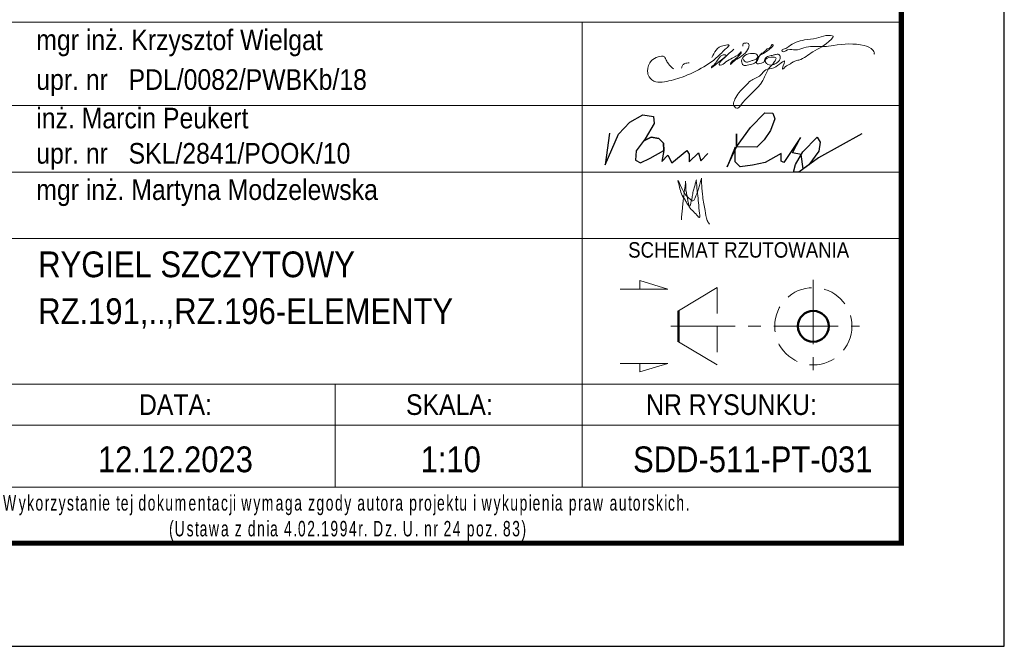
# Model space of a CAD drawing. Header units: millimetres. Extents: x -148 to 458, y 13010 to 13506.
# Tile 6 of 10: x 357 to 452, y 13010 to 13071. Entities that reach past the tile are written whole.
import ezdxf
from ezdxf.enums import TextEntityAlignment as Align

# ---------------------------------------------------------------- set-up
doc = ezdxf.new("R2010")
doc.units = ezdxf.units.MM
doc.header["$LTSCALE"] = 10
doc.linetypes.add('HIDDEN', pattern=[0.375, 0.25, -0.125])
doc.linetypes.add('MITTE', pattern=[2, 1.25, -0.25, 0.25, -0.25])
doc.layers.add('_FORMATKA', color=8, linetype='Continuous', plot=False)
for name, color, linetype, lineweight in [('_RAMKA', 7, 'Continuous', 35), ('_Tabelka', 7, 'Continuous', 25), ('PS_DIM', 4, 'Continuous', 13), ('PS_Hidden', 2, 'HIDDEN', 9), ('PS_MIDLINE', 5, 'MITTE', 13), ('PS_Pos', 1, 'Continuous', 15), ('PS_SOLID', 7, 'Continuous', 30), ('PS_TEXT', 3, 'Continuous', 18)]:
    doc.layers.add(name, color=color, linetype=linetype, lineweight=lineweight)
doc.styles.add('gil', font='txt', dxfattribs={"width": 0.9})

# ---------------------------------------------------------------- blocks, each defined once
blk = doc.blocks.new('*U16')
at = {"layer": '_FORMATKA', "lineweight": -3}
blk.add_lwpolyline([(-594, 0), (0, 0), (0, 420), (-594, 420)], close=True, dxfattribs=at)
at = {"layer": '_RAMKA', "lineweight": -3, "const_width": 0.5}
blk.add_lwpolyline([(-564, 10), (-10, 10), (-10, 410), (-564, 410)], close=True, dxfattribs=at)
blk = doc.blocks.new('A$C077725B1')
at = {"layer": 'PS_SOLID', "color": 5, "lineweight": 25}
for points in [[(26.25, 3.91), (21.8, 1.47), (19.81, 0), (19.26, 0), (19.47, 0.79), (20.21, 2.08), (21.68, 3.55), (21.99, 3.05), (21.86, 2.14), (20.81, 0.74), (20.25, 0.33), (20.03, 1.78), (19.17, 1.98), (19.96, 3.54), (18.27, 0.97), (18, 1.12), (18, 1.91), (16.37, 0.97), (15.05, 0.72), (13.81, 0.54), (13.29, 1.06), (13.29, 2.56), (12.47, 0.52), (13.42, 2.59), (13.42, 3.89), (13.42, 2.59), (14.85, 4.56), (16.34, 6.04), (17.15, 6.01), (17.36, 5.44), (16.89, 4.25), (16.25, 3.31), (15.51, 2.56), (13.42, 2.59)], [(0.45, 3.96), (0, 0.74), (1.35, 3.86), (2.53, 5.09), (3.87, 5.86), (4.96, 5.66), (5.03, 4.97), (4.09, 3.39), (3.17, 2.17), (3.12, 1.2), (3.6, 0.93), (4.61, 1.41), (5.99, 2.21), (5.97, 2.95), (5.49, 3.43), (4.71, 3.58), (3.95, 3.2), (4.71, 3.58), (5.49, 3.43), (5.97, 2.95), (5.99, 2.21), (5.79, 1.09), (6.4, 1.71), (6.83, 0.96), (8.36, 2.21), (8.58, 1.82), (8.58, 1.03), (9.53, 1.97), (9.77, 1.14), (10.51, 1.89)]]:
    blk.add_lwpolyline(points, dxfattribs=at)
blk = doc.blocks.new('tabela_rys')
at = {"layer": '_Tabelka', "color": 251, "lineweight": 15}
for p, q in [((21.617, 58.324), (131.619, 58.324)), ((21.617, 58.324), (131.619, 58.324)), ((100.617, 58.324), (100.617, 37.331)), ((21.617, 50.244), (131.619, 50.244)), ((21.617, 43.788), (131.619, 43.788)), ((21.617, 37.331), (131.619, 37.331)), ((21.617, 37.331), (131.619, 37.331)), ((21.617, 37.331), (131.619, 37.331)), ((21.617, 37.331), (131.619, 37.331)), ((21.617, 37.331), (131.619, 37.331)), ((21.617, 37.331), (131.619, 37.331)), ((21.617, 37.331), (131.619, 37.331)), ((21.617, 37.331), (131.619, 37.331)), ((100.617, 37.331), (100.617, 13.22)), ((21.617, 23.22), (131.619, 23.22)), ((131.619, 23.22), (21.617, 23.22)), ((76.617, 23.22), (76.617, 13.22)), ((21.617, 19.22), (131.619, 19.22)), ((21.617, 13.22), (131.619, 13.22))]:
    blk.add_line(p, q, dxfattribs=at)
at = {"layer": '_Tabelka', "color": 251, "lineweight": 30}
blk.add_lwpolyline([(131.619, 123.55), (21.617, 123.55), (21.617, 7.769), (131.619, 7.769)], close=True, dxfattribs=at)
at = {"layer": 'PS_DIM', "color": 5, "true_color": 0x1d16e9}
for points in [[(116.267, 54.778), (116.395, 54.557), (116.576, 54.452), (116.963, 54.556), (117.271, 54.638), (117.58, 54.816), (117.657, 55.105), (117.194, 55.297), (116.428, 55.092), (116.183, 54.847), (116.107, 54.564), (116.283, 54.147), (116.647, 54.147), (117.636, 54.623), (118.013, 55.277), (118.301, 55.444), (118.596, 55.738), (118.911, 55.92), (119.04, 56.143), (119.091, 56.157), (118.237, 55.303), (117.837, 55.072), (117.567, 54.605), (117.567, 54.35), (118.025, 54.35), (118.296, 54.506), (118.352, 54.716), (118.625, 54.99), (119.089, 55.114), (119.382, 55.193), (119.718, 55.193), (119.863, 54.941), (119.563, 54.422), (119.251, 54.241), (118.633, 54.241), (118.445, 54.429), (118.389, 54.638), (119.458, 54.796), (119.298, 54.519), (119.176, 54.309), (118.994, 54.126), (118.153, 52.671), (115.925, 50.15), (115.75, 49.975), (115.516, 50.038), (115.329, 50.361), (115.462, 50.857), (115.827, 51.49), (116.51, 52.173), (116.972, 52.634), (117.942, 53.195), (118.449, 53.702), (119.242, 53.914), (120.281, 54.514), (120.083, 53.776), (120.47, 54.094), (120.718, 54.237), (120.959, 54.377), (121.277, 54.56), (121.662, 54.663), (123.034, 55.455), (124.83, 56.691), (124.988, 56.964), (124.746, 57.028), (124.288, 57.028), (123.367, 56.781), (122.223, 56.609), (121.396, 56.387), (120.688, 55.978), (120.265, 55.734), (120.024, 55.595), (120.05, 55.499), (120.566, 55.638), (121.344, 55.638), (122.151, 55.854), (123.026, 55.971), (124.107, 55.971), (125.015, 56.083), (128.002, 56.083), (128.89, 55.57), (128.975, 55.254), (128.949, 55.228)], [(109.485, 53.8), (108.993, 54.292), (108.789, 54.646), (108.604, 54.966), (107.985, 54.966), (107.358, 54.604), (106.973, 53.574), (107.118, 53.035), (107.768, 52.545), (108.617, 52.545), (110.316, 53), (114.183, 55.371), (114.626, 55.814), (114.897, 56.085), (114.409, 56.085), (113.226, 54.901)], [(115.363, 55.7), (113.223, 53.93), (113.179, 53.905), (113.179, 53.979), (113.332, 54.132), (113.559, 54.359), (114.452, 55.166), (114.545, 55.141), (113.987, 54.42), (113.952, 54.18), (114.031, 54.159), (114.583, 54.477), (115.189, 54.827), (115.457, 54.982), (115.734, 55.142), (115.953, 55.361), (116.043, 55.451), (116.06, 55.385), (116.02, 55.285), (115.287, 54.609), (115.062, 54.384), (115.02, 54.227), (115.14, 54.347), (115.641, 54.75), (116.773, 55.824), (116.82, 55.998), (116.82, 56.171), (116.686, 56.304), (116.503, 56.304), (116.263, 56.24), (116.227, 56.108), (116.227, 56.003)], [(111.022, 54.376), (110.576, 54.311), (110.367, 54.141), (110.276, 53.863)], [(109.916, 42.985), (110.363, 42.101), (110.655, 41.594), (111.095, 41.154), (111.381, 40.989), (111.658, 41.467), (111.964, 42.251), (112.076, 42.757), (112.199, 43.186)], [(112.199, 43.186), (112.226, 42.5), (112.329, 41.377), (112.563, 40.056), (112.77, 39.097), (112.984, 38.727)], [(111.706, 43.01), (111.789, 41.967), (111.901, 41.032), (111.995, 40.027), (111.995, 39.379), (111.654, 39.72), (111.222, 40.152), (110.844, 40.684), (110.647, 41.025), (110.263, 41.69), (110.076, 42.333), (109.916, 42.985)], [(110.259, 39.14), (110.353, 40.274), (110.426, 40.937), (110.495, 41.467), (110.591, 42.258), (110.647, 42.752), (110.647, 42.895)], [(110.647, 42.895), (110.685, 42.379), (110.685, 42.144), (110.7, 41.974), (110.714, 41.904), (110.762, 41.676), (110.807, 41.474), (110.84, 41.291), (110.915, 40.879), (111.01, 40.526), (111.039, 40.474), (111.145, 40.656), (111.217, 40.95), (111.293, 41.275), (111.376, 41.81), (111.503, 42.257), (111.604, 42.655), (111.711, 43.027)]]:
    blk.add_spline(points, degree=3, dxfattribs=at)
at = {"layer": 'PS_Hidden'}
blk.add_line((113.733, 32.575), (113.733, 25.075), dxfattribs=at)
blk.add_circle((123.066, 28.825), 3.75, dxfattribs=at)
at = {"layer": 'PS_MIDLINE', "ltscale": 0.5}
for p, q in [((123.066, 33.325), (123.066, 24.325)), ((109.233, 28.825), (127.566, 28.825))]:
    blk.add_line(p, q, dxfattribs=at)
at = {"layer": 'PS_Pos'}
for p, q in [((109.983, 30.325), (113.733, 32.575)), ((113.733, 25.075), (109.983, 27.325))]:
    blk.add_line(p, q, dxfattribs=at)
at = {"layer": 'PS_Pos', "lineweight": 50}
blk.add_line((109.983, 27.325), (109.983, 30.325), dxfattribs=at)
at = {"layer": 'PS_SOLID', "lineweight": 50}
blk.add_line((109.983, 30.325), (109.983, 27.325), dxfattribs=at)
blk.add_circle((123.066, 28.825), 1.5, dxfattribs=at)
blk.add_circle((123.066, 28.825), 1.5, dxfattribs=at)
at = {"layer": 'PS_TEXT', "color": 7}
for p, q in [((108.951, 32.437), (106.217, 33.258)), ((106.217, 33.258), (106.217, 32.437)), ((108.951, 32.437), (104.304, 32.437)), ((108.951, 25.213), (104.304, 25.213)), ((108.951, 25.213), (106.217, 24.393)), ((106.217, 24.393), (106.217, 25.213))]:
    blk.add_line(p, q, dxfattribs=at)
at = {"layer": 'PS_Pos', "color": 7, "xscale": 0.9500000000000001, "yscale": 0.9500000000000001, "zscale": 0.9500000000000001}
blk.add_blockref('A$C077725B1', (102.85, 43.788), dxfattribs=at)
at = {"layer": '_Tabelka', "color": 7, "style": 'gil', "width": 0.9}
for s, p in [('mgr inż. Krzysztof Wielgat', (47.601, 56.618)), ('upr. nr   PDL/0082/PWBKb/18 ', (47.601, 52.765)), ('inż. Marcin Peukert', (47.601, 49.029)), ('upr. nr   SKL/2841/POOK/10 ', (47.601, 45.609)), ('mgr inż. Martyna Modzelewska', (47.601, 42.082))]:
    blk.add_text(s, height=2, dxfattribs=at).set_placement(p, align=Align.MIDDLE_LEFT)
at = {"layer": '_Tabelka', "color": 251, "style": 'gil', "width": 0.9}
for s, p in [('DATA:', (61.116, 21.22)), ('SKALA:', (87.725, 21.22)), ('NR RYSUNKU:', (115.118, 21.22))]:
    blk.add_text(s, height=2, dxfattribs=at).set_placement(p, align=Align.MIDDLE)
at = {"layer": '_Tabelka', "color": 7, "lineweight": 13, "insert": (22.628, 10.21), "char_height": 1.5, "attachment_point": 4, "style": 'gil'}
blk.add_mtext_dynamic_manual_height_columns('\\pi19.10122;{\\W0.7;\\T1.2;Wykorzystanie tej dokumentacji wymaga zgody autora projektu i wykupienia praw autorskich.\\P\\pi35.86535;(Ustawa z dnia 4.02.1994r. Dz. U. nr 24 poz. 83)}', width=107.59362, gutter_width=12.5, heights=[0], dxfattribs=at)
at = {"layer": '_Tabelka', "color": 7, "style": 'gil', "width": 0.9}
for p in [(47.788, 34.834), (47.788, 30.292), (47.788, 26.062)]:
    blk.add_attdef('NAZWA_RYS:', text='', height=2.5, dxfattribs=at).set_placement(p, align=Align.MIDDLE_LEFT)
blk.add_attdef('FORMAT', text='', height=2.5, dxfattribs=at).set_placement((33.116, 15.911), align=Align.MIDDLE)
at = {"layer": '_Tabelka', "color": 7, "style": 'gil', "width": 0.9, "flags": 8}
for tag, p in [('DATA', (61.115, 15.911)), ('SKALA', (87.85, 15.911)), ('NR_RYSUNKU', (117.184, 15.911))]:
    blk.add_attdef(tag, text='', height=2.5, dxfattribs=at).set_placement(p, align=Align.MIDDLE)
at = {"layer": 'PS_TEXT', "color": 7, "insert": (100.878, 36.983), "char_height": 1.5, "width": 31.00282, "attachment_point": 1, "style": 'gil'}
blk.add_mtext('\\pi4.20993;SCHEMAT RZUTOWANIA', dxfattribs=at)

msp = doc.modelspace()

# ---------------------------------------------------------------- block references
at = {"layer": 'PS_DIM'}
msp.add_blockref('*U16', (452.421, 13010.117), dxfattribs=at)
at = {"layer": 'PS_DIM', "color": 7}
ref = msp.add_blockref('tabela_rys', (310.802, 13012.348), dxfattribs=at)
ref.add_attrib('DATA', '12.12.2023', dxfattribs={"layer": '_Tabelka', "color": 7, "height": 2.5, "style": 'gil', "width": 0.9, "flags": 8}).set_placement((371.917, 13028.26), align=Align.MIDDLE)
ref.add_attrib('SKALA', '1:10', dxfattribs={"layer": '_Tabelka', "color": 7, "height": 2.5, "style": 'gil', "width": 0.9, "flags": 8}).set_placement((398.652, 13028.26), align=Align.MIDDLE)
ref.add_attrib('NR_RYSUNKU', 'SDD-511-PT-031', dxfattribs={"layer": '_Tabelka', "color": 7, "height": 2.5, "style": 'gil', "width": 0.9, "flags": 8}).set_placement((427.986, 13028.26), align=Align.MIDDLE)
ref.add_attrib('NAZWA_RYS:', 'RYGIEL SZCZYTOWY', dxfattribs={"layer": '_Tabelka', "color": 7, "height": 2.5, "style": 'gil', "width": 0.9}).set_placement((358.591, 13047.182), align=Align.MIDDLE_LEFT)
ref.add_attrib('NAZWA_RYS:', 'RZ.191,..,RZ.196-ELEMENTY', dxfattribs={"layer": '_Tabelka', "color": 7, "height": 2.5, "style": 'gil', "width": 0.9}).set_placement((358.591, 13042.64), align=Align.MIDDLE_LEFT)

doc.saveas('drawing.dxf')
